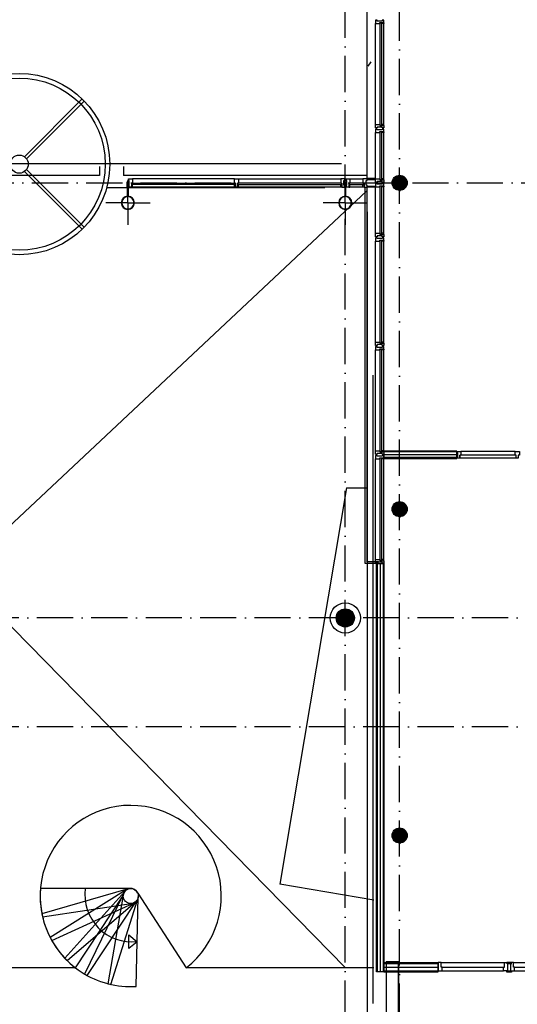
# Model space of a CAD drawing. Header units: millimetres. Extents: x -6587 to 170951, y 244 to 951952.
# Tile 90 of 102: x 93732 to 101972, y 915435 to 931728. Entities that reach past the tile are written whole.
import ezdxf

# ---------------------------------------------------------------- set-up
doc = ezdxf.new("R2010")
doc.units = ezdxf.units.MM
doc.header["$LTSCALE"] = 100
doc.header["$PDMODE"] = 1
doc.linetypes.add('DASHDOT', pattern=[9, 6, -1.5, 0, -1.5])
for name, color, linetype in [('AL$7----_STRAMIEN', 1, 'DASHDOT'), ('BOUW', 8, 'CONTINUOUS'), ('KABELGOOT', 8, 'CONTINUOUS')]:
    doc.layers.add(name, color=color, linetype=linetype)

msp = doc.modelspace()

# ---------------------------------------------------------------- hatches: boundary and pattern name
at = {"layer": 'BOUW'}
h = msp.add_hatch(dxfattribs=at)
h.set_pattern_fill('GEWPBET', color=256, scale=100, angle=90, style=0)
h.set_pattern_definition([(90, (99123.774, 921827.546), (-20, 1e-15), [])])
edge = h.paths.add_edge_path()
edge.add_arc((99123.8, 921827.5), 150, 0, 360)

# ---------------------------------------------------------------- linework, layer by layer
at = {"layer": 'AL$7----_STRAMIEN', "color": 1}
for p, q in [((100023.6, 912477.8), (100023.6, 949018.6)), ((54329.2, 929027.5), (144123.6, 929027.5)), ((144123.6, 921827.5), (54329.2, 921827.5)), ((144123.6, 920027.5), (54329.2, 920027.5))]:
    msp.add_line(p, q, dxfattribs=at)
msp.add_lwpolyline([(99123.6, 908027.5), (99123.6, 949018.6)], dxfattribs=at)
msp.add_lwpolyline([(99123.6, 908027.5), (99123.6, 949018.6)], dxfattribs=at)
at = {"layer": 'BOUW'}
for p, q in [((99483.6, 929097.7), (99483.6, 946967.7)), ((99624.6, 931718.7), (99624.6, 931699.8)), ((99630.6, 931718.7), (99624.6, 931718.7)), ((99624.6, 931699.8), (99624.6, 931662.7)), ((99624.6, 929992.7), (99624.6, 931662.7)), ((99624.6, 931662.7), (99631.6, 931662.7)), ((99644.6, 931718.7), (99630.6, 931718.7)), ((99631.6, 931662.7), (99635.6, 931662.7)), ((99635.6, 931662.7), (99643.6, 931662.7)), ((99643.6, 931662.7), (99696.6, 931662.7)), ((99644.6, 931718.7), (99644.6, 931718.7)), ((99653.6, 931718.7), (99644.6, 931718.7)), ((99653.6, 931704.7), (99653.6, 931718.7)), ((99733.6, 931704.7), (99653.6, 931704.7)), ((99696.6, 931679.7), (99763.6, 931679.7)), ((99696.6, 931662.7), (99696.6, 931679.7)), ((99698.6, 929977.7), (99698.6, 931677.7)), ((99698.6, 931677.7), (99724.6, 931677.7)), ((99724.6, 931677.7), (99724.6, 929977.7)), ((99726.6, 931662.7), (99726.6, 931679.7)), ((99726.6, 931679.7), (99758.6, 931679.7)), ((99763.6, 931662.7), (99726.6, 931662.7)), ((99733.6, 931718.7), (99733.6, 931704.7)), ((99743.6, 931718.7), (99733.6, 931718.7)), ((99743.6, 931718.7), (99743.6, 931718.7)), ((99757.6, 931718.7), (99743.6, 931718.7)), ((99763.6, 931718.7), (99757.6, 931718.7)), ((99758.6, 931679.7), (99758.6, 931674.7)), ((99758.6, 931674.7), (99763.6, 931674.7)), ((99763.6, 931679.7), (99763.6, 931718.7)), ((99763.6, 931674.7), (99763.6, 931662.7)), ((99763.6, 929992.7), (99763.6, 931662.7)), ((99544.9, 931032.6), (99494.9, 930957.6)), ((93810.5, 929459.9), (94766.4, 930415.9)), ((93845.9, 929424.6), (94801.8, 930380.5)), ((99624.6, 929992.7), (99631.6, 929992.7)), ((99624.6, 929955.6), (99624.6, 929992.7)), ((99624.6, 929936.7), (99624.6, 929955.6)), ((99630.6, 929936.7), (99624.6, 929936.7)), ((99624.6, 929918.7), (99624.6, 929899.8)), ((99630.6, 929918.7), (99624.6, 929918.7)), ((99624.6, 929899.8), (99624.6, 929862.7)), ((99624.6, 929862.7), (99631.6, 929862.7)), ((99624.6, 929092.7), (99624.6, 929862.7)), ((99644.1, 929936.7), (99630.6, 929936.7)), ((99644.6, 929918.7), (99630.6, 929918.7)), ((99631.6, 929992.7), (99635.6, 929992.7)), ((99631.6, 929862.7), (99635.6, 929862.7)), ((99635.6, 929992.7), (99643.6, 929992.7)), ((99635.6, 929862.7), (99643.6, 929862.7)), ((99643.6, 929992.7), (99696.6, 929992.7)), ((99643.6, 929862.7), (99696.6, 929862.7)), ((99644.1, 929936.7), (99644.1, 929936.7)), ((99653.6, 929936.7), (99644.1, 929936.7)), ((99644.6, 929918.7), (99644.6, 929918.7)), ((99653.6, 929918.7), (99644.6, 929918.7)), ((99653.6, 929950.7), (99653.6, 929936.7)), ((99733.6, 929950.7), (99653.6, 929950.7)), ((99653.6, 929904.7), (99653.6, 929918.7)), ((99733.6, 929904.7), (99653.6, 929904.7)), ((99696.6, 929992.7), (99696.6, 929975.7)), ((99696.6, 929975.7), (99763.6, 929975.7)), ((99696.6, 929879.7), (99763.6, 929879.7)), ((99696.6, 929862.7), (99696.6, 929879.7)), ((99724.6, 929977.7), (99698.6, 929977.7)), ((99698.6, 929077.7), (99698.6, 929877.7)), ((99698.6, 929877.7), (99724.6, 929877.7)), ((99724.6, 929877.7), (99724.6, 929077.7)), ((99726.6, 929992.7), (99726.6, 929975.7)), ((99763.6, 929992.7), (99726.6, 929992.7)), ((99726.6, 929975.7), (99758.6, 929975.7)), ((99726.6, 929862.7), (99726.6, 929879.7)), ((99726.6, 929879.7), (99758.6, 929879.7)), ((99763.6, 929862.7), (99726.6, 929862.7)), ((99733.6, 929936.7), (99733.6, 929950.7)), ((99743.6, 929936.7), (99733.6, 929936.7)), ((99733.6, 929918.7), (99733.6, 929904.7)), ((99743.6, 929918.7), (99733.6, 929918.7)), ((99743.6, 929936.7), (99743.6, 929936.7)), ((99757.6, 929936.7), (99743.6, 929936.7)), ((99743.6, 929918.7), (99743.6, 929918.7)), ((99757.6, 929918.7), (99743.6, 929918.7)), ((99763.6, 929936.7), (99757.6, 929936.7)), ((99763.6, 929918.7), (99757.6, 929918.7)), ((99758.6, 929980.7), (99763.6, 929980.7)), ((99758.6, 929975.7), (99758.6, 929980.7)), ((99758.6, 929879.7), (99758.6, 929874.7)), ((99758.6, 929874.7), (99763.6, 929874.7)), ((99763.6, 929980.7), (99763.6, 929992.7)), ((99763.6, 929975.7), (99763.6, 929936.7)), ((99763.6, 929879.7), (99763.6, 929918.7)), ((99763.6, 929874.7), (99763.6, 929862.7)), ((99763.6, 929092.7), (99763.6, 929862.7)), ((83561.9, 929346.2), (99061.9, 929346.2)), ((93810.5, 929215.4), (94766.4, 928259.5)), ((93845.9, 929250.8), (94801.8, 928294.8)), ((95053.6, 929298.6), (95053.6, 929148.5)), ((95453.6, 929298.5), (95453.6, 929148.5)), ((95053.6, 929148.5), (92393.6, 929148.5)), ((99483.6, 929148.5), (95453.6, 929148.5)), ((95504, 929033.9), (95504, 928963.5)), ((95507.2, 929033.9), (95507.2, 928963.5)), ((95539.2, 929038.7), (95508.8, 929038.7)), ((95539.2, 929035.5), (95508.8, 929035.5)), ((95523.8, 928698.3), (95523.8, 929066.2)), ((95532.6, 929097), (95599.6, 929097)), ((95532.6, 929067.5), (95532.6, 929097)), ((95546.6, 929067.5), (95532.6, 929067.5)), ((95540.8, 928963.5), (95540.8, 929033.9)), ((95544, 928963.5), (95544, 929033.9)), ((95546.6, 928987.5), (95546.6, 929067.5)), ((95582.6, 929025), (95582.6, 928996)), ((95599.6, 929025), (95582.6, 929025)), ((95582.6, 929025), (95582.6, 928958)), ((95599.6, 929025), (95582.6, 929025)), ((97290.1, 929097), (95599.6, 929097)), ((95599.6, 929097), (95599.6, 929025)), ((95599.6, 929021), (95599.6, 929025)), ((97290.1, 929097), (97357.1, 929097)), ((97290.1, 929025), (97290.1, 929097)), ((97290.1, 929025), (97307.1, 929025)), ((97290.1, 929021), (97290.1, 929025)), ((97307.1, 929025), (97290.1, 929025)), ((97307.1, 929025), (97307.1, 928996)), ((97307.1, 928958), (97307.1, 929025)), ((97340.1, 929025), (97340.1, 928958)), ((97357.1, 929025), (97340.1, 929025)), ((97340.1, 929025), (97340.1, 928996)), ((97357.1, 929025), (97340.1, 929025)), ((97357.1, 929097), (99047.6, 929097)), ((97357.1, 929097), (97357.1, 929025)), ((97357.1, 929021), (97357.1, 929025)), ((99047.6, 929097), (99047.6, 929025)), ((99114.6, 929097), (99047.6, 929097)), ((99047.6, 929025), (99064.6, 929025)), ((99047.6, 929025), (99064.6, 929025)), ((99047.6, 929021), (99047.6, 929025)), ((99064.6, 929025), (99064.6, 928958)), ((99064.6, 929025), (99064.6, 928996)), ((99100.6, 929067.5), (99114.6, 929067.5)), ((99100.6, 928987.5), (99100.6, 929067.5)), ((99104, 929033.9), (99104, 928963.5)), ((99107.2, 929033.9), (99107.2, 928963.5)), ((99139.2, 929038.7), (99108.8, 929038.7)), ((99139.2, 929035.5), (99108.8, 929035.5)), ((99114.6, 929067.5), (99114.6, 929097)), ((99123.8, 928698.3), (99123.8, 929066.2)), ((99132.6, 929097), (99199.6, 929097)), ((99132.6, 929067.5), (99132.6, 929097)), ((99146.6, 929067.5), (99132.6, 929067.5)), ((99140.8, 928963.5), (99140.8, 929033.9)), ((99144, 928963.5), (99144, 929033.9)), ((99146.6, 928987.5), (99146.6, 929067.5)), ((99182.6, 929025), (99182.6, 928958)), ((99199.6, 929025), (99182.6, 929025)), ((99182.6, 929025), (99182.6, 928996)), ((99199.6, 929025), (99182.6, 929025)), ((99199.6, 929097), (99416.6, 929097)), ((99199.6, 929097), (99199.6, 929025)), ((99199.6, 929021), (99199.6, 929025)), ((99416.6, 929097), (99416.6, 929025)), ((99483.6, 929097), (99416.6, 929097)), ((99416.6, 929025), (99433.6, 929025)), ((99416.6, 929025), (99433.6, 929025)), ((99416.6, 929021), (99416.6, 929025)), ((99433.6, 929025), (99433.6, 928958)), ((99433.6, 929025), (99433.6, 928996)), ((99469.6, 929067.5), (99483.6, 929067.5)), ((99469.6, 928987.5), (99469.6, 929067.5)), ((99624.6, 929097.7), (99483.6, 929097.7)), ((99483.6, 929097.7), (99483.6, 929082.7)), ((99483.6, 929067.5), (99483.6, 929097)), ((99483.6, 929082.7), (99624.6, 929082.7)), ((99624.6, 929082.7), (99624.6, 929097.7)), ((99624.6, 929092.7), (99631.6, 929092.7)), ((99624.6, 929055.6), (99624.6, 929092.7)), ((99624.6, 929036.7), (99624.6, 929055.6)), ((99630.6, 929036.7), (99624.6, 929036.7)), ((99644.6, 929036.7), (99630.6, 929036.7)), ((99631.6, 929092.7), (99635.6, 929092.7)), ((99635.6, 929092.7), (99643.6, 929092.7)), ((99643.6, 929092.7), (99696.6, 929092.7)), ((99644.6, 929036.7), (99644.6, 929036.7)), ((99653.6, 929036.7), (99644.6, 929036.7)), ((99653.6, 929050.7), (99653.6, 929036.7)), ((99733.6, 929050.7), (99653.6, 929050.7)), ((99696.6, 929092.7), (99696.6, 929075.7)), ((99696.6, 929075.7), (99763.6, 929075.7)), ((99724.6, 929077.7), (99698.6, 929077.7)), ((99726.6, 929092.7), (99726.6, 929075.7)), ((99763.6, 929092.7), (99726.6, 929092.7)), ((99726.6, 929075.7), (99758.6, 929075.7)), ((99733.6, 929036.7), (99733.6, 929050.7)), ((99743.6, 929036.7), (99733.6, 929036.7)), ((99743.6, 929036.7), (99743.6, 929036.7)), ((99757.6, 929036.7), (99743.6, 929036.7)), ((99763.6, 929036.7), (99757.6, 929036.7)), ((99758.6, 929080.7), (99763.6, 929080.7)), ((99758.6, 929075.7), (99758.6, 929080.7)), ((99763.6, 929080.7), (99763.6, 929092.7)), ((99763.6, 929075.7), (99763.6, 929036.7)), ((99899.6, 929043.3), (100147.6, 929043.3)), ((99903.8, 929063.3), (100143.4, 929063.3)), ((99911.7, 929083.3), (100135.5, 929083.3)), ((99924.1, 929103.3), (100123.1, 929103.3)), ((99943.2, 929123.3), (100104, 929123.3)), ((99976.3, 929143.3), (100070.9, 929143.3)), ((85765.7, 916040.2), (99473.6, 928887.7)), ((99128, 916040.2), (86523.6, 928887.7)), ((95174.7, 928948.5), (98782.3, 928948.5)), ((95508.8, 928961.9), (95539.2, 928961.9)), ((95508.8, 928958.7), (95539.2, 928958.7)), ((95518.8, 928958.7), (95529, 928958.7)), ((95518.8, 928807.8), (95518.8, 928958.7)), ((95529, 928958.7), (95529, 928807.8)), ((95532.6, 928987.5), (95546.6, 928987.5)), ((95532.6, 928958), (95532.6, 928987.5)), ((95582.6, 928958), (95532.6, 928958)), ((95582.6, 928996), (95599.6, 928996)), ((95599.6, 928996), (95582.6, 928996)), ((95582.6, 928996), (95582.6, 928958)), ((95582.6, 928958), (95599.6, 928958)), ((95586.6, 929021), (97303.1, 929021)), ((95586.6, 929021), (95599.6, 929021)), ((95586.6, 929000), (95586.6, 929021)), ((95586.6, 929000), (95586.6, 929021)), ((97303.1, 929000), (95586.6, 929000)), ((95599.6, 929000), (95586.6, 929000)), ((95599.6, 928996), (95599.6, 929000)), ((95599.6, 928958), (95599.6, 928996)), ((97290.1, 928958), (95599.6, 928958)), ((97303.1, 929021), (97290.1, 929021)), ((97290.1, 929000), (97303.1, 929000)), ((97290.1, 928996), (97290.1, 929000)), ((97290.1, 928996), (97307.1, 928996)), ((97290.1, 928958), (97290.1, 928996)), ((97307.1, 928996), (97290.1, 928996)), ((97307.1, 928958), (97290.1, 928958)), ((97303.1, 929000), (97303.1, 929021)), ((97303.1, 929021), (97303.1, 929000)), ((97307.1, 928996), (97307.1, 928958)), ((97340.1, 928958), (97307.1, 928958)), ((97357.1, 928996), (97340.1, 928996)), ((97340.1, 928996), (97340.1, 928958)), ((97340.1, 928996), (97357.1, 928996)), ((97340.1, 928958), (97357.1, 928958)), ((99060.6, 929021), (97344.1, 929021)), ((97344.1, 929021), (97344.1, 929000)), ((97344.1, 929021), (97357.1, 929021)), ((97344.1, 929000), (97344.1, 929021)), ((97344.1, 929000), (99060.6, 929000)), ((97357.1, 929000), (97344.1, 929000)), ((97357.1, 928996), (97357.1, 929000)), ((97357.1, 928958), (97357.1, 928996)), ((99047.6, 928958), (97357.1, 928958)), ((99060.6, 929021), (99047.6, 929021)), ((99047.6, 929000), (99060.6, 929000)), ((99047.6, 928996), (99047.6, 929000)), ((99064.6, 928996), (99047.6, 928996)), ((99047.6, 928996), (99064.6, 928996)), ((99047.6, 928958), (99047.6, 928996)), ((99064.6, 928958), (99047.6, 928958)), ((99060.6, 929000), (99060.6, 929021)), ((99060.6, 929000), (99060.6, 929021)), ((99064.6, 928996), (99064.6, 928958)), ((99064.6, 928958), (99114.6, 928958)), ((99114.6, 928987.5), (99100.6, 928987.5)), ((99108.8, 928961.9), (99139.2, 928961.9)), ((99108.8, 928958.7), (99139.2, 928958.7)), ((99114.6, 928958), (99114.6, 928987.5)), ((99118.8, 928958.7), (99129, 928958.7)), ((99118.8, 928807.8), (99118.8, 928958.7)), ((99129, 928958.7), (99129, 928807.8)), ((99132.6, 928987.5), (99146.6, 928987.5)), ((99132.6, 928958), (99132.6, 928987.5)), ((99182.6, 928958), (99132.6, 928958)), ((99182.6, 928996), (99199.6, 928996)), ((99199.6, 928996), (99182.6, 928996)), ((99182.6, 928996), (99182.6, 928958)), ((99182.6, 928958), (99199.6, 928958)), ((99429.6, 929021), (99186.6, 929021)), ((99186.6, 929021), (99186.6, 929000)), ((99186.6, 929021), (99199.6, 929021)), ((99186.6, 929000), (99186.6, 929021)), ((99186.6, 929000), (99429.6, 929000)), ((99199.6, 929000), (99186.6, 929000)), ((99199.6, 928996), (99199.6, 929000)), ((99199.6, 928958), (99199.6, 928996)), ((99416.6, 928958), (99199.6, 928958)), ((99429.6, 929021), (99416.6, 929021)), ((99416.6, 929000), (99429.6, 929000)), ((99416.6, 928996), (99416.6, 929000)), ((99433.6, 928996), (99416.6, 928996)), ((99416.6, 928996), (99433.6, 928996)), ((99416.6, 928958), (99416.6, 928996)), ((99433.6, 928958), (99416.6, 928958)), ((99429.6, 929000), (99429.6, 929021)), ((99429.6, 929000), (99429.6, 929021)), ((99433.6, 928996), (99433.6, 928958)), ((99433.6, 928958), (99483.6, 928958)), ((99453.6, 922727.7), (99453.6, 928958.7)), ((99483.6, 928987.5), (99469.6, 928987.5)), ((99483.6, 928958), (99483.6, 928987.5)), ((99483.6, 928972.4), (99624.6, 928972.4)), ((99483.6, 928957.4), (99483.6, 928972.4)), ((99483.6, 922757.7), (99483.6, 928958.7)), ((99624.6, 928957.4), (99483.6, 928957.4)), ((99624.6, 929018.7), (99624.6, 928999.8)), ((99630.6, 929018.7), (99624.6, 929018.7)), ((99624.6, 928999.8), (99624.6, 928962.7)), ((99624.6, 928972.4), (99624.6, 928957.4)), ((99624.6, 928192.7), (99624.6, 928962.7)), ((99624.6, 928962.7), (99631.6, 928962.7)), ((99644.6, 929018.7), (99630.6, 929018.7)), ((99631.6, 928962.7), (99635.6, 928962.7)), ((99635.6, 928962.7), (99643.6, 928962.7)), ((99643.6, 928962.7), (99696.6, 928962.7)), ((99644.6, 929018.7), (99644.6, 929018.7)), ((99653.6, 929018.7), (99644.6, 929018.7)), ((99653.6, 929004.7), (99653.6, 929018.7)), ((99733.6, 929004.7), (99653.6, 929004.7)), ((99696.6, 928979.7), (99763.6, 928979.7)), ((99696.6, 928962.7), (99696.6, 928979.7)), ((99698.6, 928177.7), (99698.6, 928977.7)), ((99698.6, 928977.7), (99724.6, 928977.7)), ((99724.6, 928977.7), (99724.6, 928177.7)), ((99726.6, 928962.7), (99726.6, 928979.7)), ((99726.6, 928979.7), (99758.6, 928979.7)), ((99763.6, 928962.7), (99726.6, 928962.7)), ((99733.6, 929018.7), (99733.6, 929004.7)), ((99743.6, 929018.7), (99733.6, 929018.7)), ((99743.6, 929018.7), (99743.6, 929018.7)), ((99757.6, 929018.7), (99743.6, 929018.7)), ((99763.6, 929018.7), (99757.6, 929018.7)), ((99758.6, 928979.7), (99758.6, 928974.7)), ((99758.6, 928974.7), (99763.6, 928974.7)), ((99763.6, 928979.7), (99763.6, 929018.7)), ((99763.6, 928974.7), (99763.6, 928962.7)), ((99763.6, 928192.7), (99763.6, 928962.7)), ((99898.7, 929023.3), (100148.5, 929023.3)), ((99901, 929003.3), (100146.2, 929003.3)), ((99906.7, 928983.3), (100140.5, 928983.3)), ((99916.4, 928963.3), (100130.8, 928963.3)), ((99931.3, 928943.3), (100115.9, 928943.3)), ((99954.7, 928923.3), (100092.5, 928923.3)), ((100010.3, 928903.3), (100036.9, 928903.3)), ((95523.8, 928698.3), (95155.9, 928698.3)), ((95529, 928807.8), (95518.8, 928807.8)), ((95523.8, 928698.3), (95523.8, 928330.5)), ((95523.8, 928698.3), (95891.6, 928698.3)), ((99123.8, 928698.3), (98755.9, 928698.3)), ((99129, 928807.8), (99118.8, 928807.8)), ((99123.8, 928698.3), (99123.8, 928330.5)), ((99123.8, 928698.3), (99491.6, 928698.3)), ((99624.6, 928192.7), (99631.6, 928192.7)), ((99624.6, 928155.6), (99624.6, 928192.7)), ((99624.6, 928136.7), (99624.6, 928155.6)), ((99630.6, 928136.7), (99624.6, 928136.7)), ((99644.6, 928136.7), (99630.6, 928136.7)), ((99631.6, 928192.7), (99635.6, 928192.7)), ((99635.6, 928192.7), (99643.6, 928192.7)), ((99643.6, 928192.7), (99696.6, 928192.7)), ((99644.6, 928136.7), (99644.6, 928136.7)), ((99653.6, 928136.7), (99644.6, 928136.7)), ((99653.6, 928150.7), (99653.6, 928136.7)), ((99733.6, 928150.7), (99653.6, 928150.7)), ((99696.6, 928192.7), (99696.6, 928175.7)), ((99696.6, 928175.7), (99763.6, 928175.7)), ((99724.6, 928177.7), (99698.6, 928177.7)), ((99726.6, 928192.7), (99726.6, 928175.7)), ((99763.6, 928192.7), (99726.6, 928192.7)), ((99726.6, 928175.7), (99758.6, 928175.7)), ((99733.6, 928136.7), (99733.6, 928150.7)), ((99743.6, 928136.7), (99733.6, 928136.7)), ((99743.6, 928136.7), (99743.6, 928136.7)), ((99757.6, 928136.7), (99743.6, 928136.7)), ((99763.6, 928136.7), (99757.6, 928136.7)), ((99758.6, 928180.7), (99763.6, 928180.7)), ((99758.6, 928175.7), (99758.6, 928180.7)), ((99763.6, 928180.7), (99763.6, 928192.7)), ((99763.6, 928175.7), (99763.6, 928136.7)), ((99624.6, 926318.7), (99624.6, 926299.8)), ((99630.6, 926318.7), (99624.6, 926318.7)), ((99624.6, 926299.8), (99624.6, 926262.7)), ((99624.6, 924592.7), (99624.6, 926262.7)), ((99624.6, 926262.7), (99631.6, 926262.7)), ((99644.6, 926318.7), (99630.6, 926318.7)), ((99631.6, 926262.7), (99635.6, 926262.7)), ((99635.6, 926262.7), (99643.6, 926262.7)), ((99643.6, 926262.7), (99696.6, 926262.7)), ((99644.6, 926318.7), (99644.6, 926318.7)), ((99653.6, 926318.7), (99644.6, 926318.7)), ((99653.6, 926304.7), (99653.6, 926318.7)), ((99733.6, 926304.7), (99653.6, 926304.7)), ((99696.6, 926279.7), (99763.6, 926279.7)), ((99696.6, 926262.7), (99696.6, 926279.7)), ((99698.6, 924577.7), (99698.6, 926277.7)), ((99698.6, 926277.7), (99724.6, 926277.7)), ((99724.6, 926277.7), (99724.6, 924577.7)), ((99726.6, 926262.7), (99726.6, 926279.7)), ((99726.6, 926279.7), (99758.6, 926279.7)), ((99763.6, 926262.7), (99726.6, 926262.7)), ((99733.6, 926318.7), (99733.6, 926304.7)), ((99743.6, 926318.7), (99733.6, 926318.7)), ((99743.6, 926318.7), (99743.6, 926318.7)), ((99757.6, 926318.7), (99743.6, 926318.7)), ((99763.6, 926318.7), (99757.6, 926318.7)), ((99758.6, 926279.7), (99758.6, 926274.7)), ((99758.6, 926274.7), (99763.6, 926274.7)), ((99763.6, 926279.7), (99763.6, 926318.7)), ((99763.6, 926274.7), (99763.6, 926262.7)), ((99763.6, 924592.7), (99763.6, 926262.7)), ((99583.6, 915447.1), (99583.6, 925842.9)), ((99624.6, 924592.7), (99631.6, 924592.7)), ((99624.6, 924555.6), (99624.6, 924592.7)), ((99624.6, 924536.7), (99624.6, 924555.6)), ((99630.6, 924536.7), (99624.6, 924536.7)), ((99624.6, 924518.7), (99624.6, 924499.8)), ((99630.6, 924518.7), (99624.6, 924518.7)), ((99624.6, 924499.8), (99624.6, 924462.7)), ((99624.6, 922792.7), (99624.6, 924462.7)), ((99624.6, 924462.7), (99631.6, 924462.7)), ((99644.1, 924536.7), (99630.6, 924536.7)), ((99644.6, 924518.7), (99630.6, 924518.7)), ((99631.6, 924592.7), (99635.6, 924592.7)), ((99631.6, 924462.7), (99635.6, 924462.7)), ((99635.6, 924592.7), (99643.6, 924592.7)), ((99635.6, 924462.7), (99643.6, 924462.7)), ((99643.6, 924592.7), (99696.6, 924592.7)), ((99643.6, 924462.7), (99696.6, 924462.7)), ((99644.1, 924536.7), (99644.1, 924536.7)), ((99653.6, 924536.7), (99644.1, 924536.7)), ((99644.6, 924518.7), (99644.6, 924518.7)), ((99653.6, 924518.7), (99644.6, 924518.7)), ((99653.6, 924550.7), (99653.6, 924536.7)), ((99733.6, 924550.7), (99653.6, 924550.7)), ((99653.6, 924504.7), (99653.6, 924518.7)), ((99733.6, 924504.7), (99653.6, 924504.7)), ((99696.6, 924592.7), (99696.6, 924575.7)), ((99696.6, 924575.7), (99763.6, 924575.7)), ((99696.6, 924479.7), (99763.6, 924479.7)), ((99696.6, 924462.7), (99696.6, 924479.7)), ((99724.6, 924577.7), (99698.6, 924577.7)), ((99698.6, 922777.7), (99698.6, 924477.7)), ((99698.6, 924477.7), (99724.6, 924477.7)), ((99724.6, 924477.7), (99724.6, 922777.7)), ((99726.6, 924592.7), (99726.6, 924575.7)), ((99763.6, 924592.7), (99726.6, 924592.7)), ((99726.6, 924575.7), (99758.6, 924575.7)), ((99726.6, 924462.7), (99726.6, 924479.7)), ((99726.6, 924479.7), (99758.6, 924479.7)), ((99763.6, 924462.7), (99726.6, 924462.7)), ((99733.6, 924536.7), (99733.6, 924550.7)), ((99743.6, 924536.7), (99733.6, 924536.7)), ((99733.6, 924518.7), (99733.6, 924504.7)), ((99743.6, 924518.7), (99733.6, 924518.7)), ((99743.6, 924536.7), (99743.6, 924536.7)), ((99757.6, 924536.7), (99743.6, 924536.7)), ((99743.6, 924518.7), (99743.6, 924518.7)), ((99757.6, 924518.7), (99743.6, 924518.7)), ((99763.6, 924536.7), (99757.6, 924536.7)), ((99763.6, 924518.7), (99757.6, 924518.7)), ((99758.6, 924580.7), (99763.6, 924580.7)), ((99758.6, 924575.7), (99758.6, 924580.7)), ((99758.6, 924479.7), (99758.6, 924474.7)), ((99758.6, 924474.7), (99763.6, 924474.7)), ((99763.6, 924580.7), (99763.6, 924592.7)), ((100971.1, 924590.4), (99763.6, 924590.4)), ((99763.6, 924590.4), (99763.6, 924465.4)), ((99763.6, 924575.7), (99763.6, 924536.7)), ((100971.1, 924575.4), (99763.6, 924575.4)), ((100971.1, 924527.9), (99763.6, 924527.9)), ((99763.6, 924479.7), (99763.6, 924518.7)), ((100971.1, 924480.4), (99763.6, 924480.4)), ((99763.6, 924474.7), (99763.6, 924462.7)), ((99763.6, 924465.4), (100971.1, 924465.4)), ((99763.6, 922792.7), (99763.6, 924462.7)), ((100971.1, 924465.4), (100971.1, 924590.4)), ((100971.1, 924584.7), (101038.1, 924584.7)), ((100971.1, 924562.7), (100971.1, 924584.7)), ((100987.1, 924562.7), (100971.1, 924562.7)), ((100971.1, 924495.7), (100987.1, 924495.7)), ((100971.1, 924470.7), (100971.1, 924495.7)), ((101021.1, 924470.7), (100971.1, 924470.7)), ((100987.1, 924495.7), (100987.1, 924562.7)), ((101021.1, 924521.7), (101021.1, 924470.7)), ((101038.1, 924521.7), (101021.1, 924521.7)), ((101021.1, 924470.7), (101021.1, 924521.7)), ((101955.6, 924470.7), (101021.1, 924470.7)), ((101038.1, 924584.7), (101038.1, 924521.7)), ((101938.6, 924584.7), (101038.1, 924584.7)), ((101938.6, 924521.7), (101038.1, 924521.7)), ((99146.2, 923983.7), (99473.6, 923983.7)), ((99903.8, 923663.3), (100143.4, 923663.3)), ((99911.7, 923683.3), (100135.5, 923683.3)), ((99924.1, 923703.3), (100123.1, 923703.3)), ((99943.2, 923723.3), (100104, 923723.3)), ((99976.3, 923743.3), (100070.9, 923743.3)), ((99898.7, 923623.3), (100148.5, 923623.3)), ((99899.6, 923643.3), (100147.6, 923643.3)), ((99901, 923603.3), (100146.2, 923603.3)), ((99906.7, 923583.3), (100140.5, 923583.3)), ((99916.4, 923563.3), (100130.8, 923563.3)), ((99931.3, 923543.3), (100115.9, 923543.3)), ((99954.7, 923523.3), (100092.5, 923523.3)), ((100010.3, 923503.3), (100036.9, 923503.3)), ((99673.6, 922727.7), (99453.6, 922727.7)), ((99673.6, 922757.7), (99483.6, 922757.7)), ((99624.6, 922792.7), (99631.6, 922792.7)), ((99624.6, 922755.6), (99624.6, 922792.7)), ((99624.6, 922736.7), (99624.6, 922755.6)), ((99630.6, 922736.7), (99624.6, 922736.7)), ((99644.1, 922736.7), (99630.6, 922736.7)), ((99631.6, 922792.7), (99635.6, 922792.7)), ((99635.6, 922792.7), (99643.6, 922792.7)), ((99643.6, 922792.7), (99696.6, 922792.7)), ((99644.1, 922736.7), (99644.1, 922736.7)), ((99653.6, 922736.7), (99644.1, 922736.7)), ((99653.6, 922750.7), (99653.6, 922736.7)), ((99733.6, 922750.7), (99653.6, 922750.7)), ((99696.6, 922792.7), (99696.6, 922775.7)), ((99696.6, 922775.7), (99763.6, 922775.7)), ((99724.6, 922777.7), (99698.6, 922777.7)), ((99726.6, 922792.7), (99726.6, 922775.7)), ((99763.6, 922792.7), (99726.6, 922792.7)), ((99726.6, 922775.7), (99758.6, 922775.7)), ((99733.6, 922736.7), (99733.6, 922750.7)), ((99743.6, 922736.7), (99733.6, 922736.7)), ((99743.6, 922736.7), (99743.6, 922736.7)), ((99757.6, 922736.7), (99743.6, 922736.7)), ((99763.6, 922736.7), (99757.6, 922736.7)), ((99758.6, 922780.7), (99763.6, 922780.7)), ((99758.6, 922775.7), (99758.6, 922780.7)), ((99763.6, 922780.7), (99763.6, 922792.7)), ((99763.6, 922775.7), (99763.6, 922736.7)), ((99911.7, 918283.3), (100135.5, 918283.3)), ((99924.1, 918303.3), (100123.1, 918303.3)), ((99943.2, 918323.3), (100104, 918323.3)), ((99976.3, 918343.3), (100070.9, 918343.3)), ((99898.7, 918223.3), (100148.5, 918223.3)), ((99899.6, 918243.3), (100147.6, 918243.3)), ((99901, 918203.3), (100146.2, 918203.3)), ((99903.8, 918263.3), (100143.4, 918263.3)), ((99906.7, 918183.3), (100140.5, 918183.3)), ((99916.4, 918163.3), (100130.8, 918163.3)), ((99931.3, 918143.3), (100115.9, 918143.3)), ((99954.7, 918123.3), (100092.5, 918123.3)), ((100010.3, 918103.3), (100036.9, 918103.3)), ((95561.7, 917351.2), (94076.1, 917351.2)), ((95527.6, 917343.8), (94099.9, 916933.1)), ((95496.9, 917327.3), (94237.8, 916538.8)), ((95472, 917302.9), (94479.9, 916197.1)), ((95454.7, 917272.6), (94806.1, 915936.2)), ((94851.9, 915910.1), (95669.9, 917150.2)), ((95446.5, 917238.7), (95192.6, 915775)), ((95242.8, 915762.9), (95687.1, 917180.4)), ((95660.2, 915729.2), (95695.3, 917214.3)), ((94110.9, 916882.6), (95580.2, 917101.9)), ((94262.8, 916492.4), (95614.3, 917109.3)), ((94516, 916160.2), (95644.9, 917125.8))]:
    msp.add_line(p, q, dxfattribs=at)
for points in [[(99483.6, 928548.5), (99483.6, 913427.5)], [(99624.6, 926392.7), (99624.6, 928062.7)], [(99763.6, 926392.7), (99763.6, 928062.7)], [(101955.6, 924470.7), (101955.6, 924521.7), (101938.6, 924521.7), (101938.6, 924584.7), (102005.6, 924584.7), (102005.6, 924521.7), (101988.6, 924521.7), (101988.6, 924470.7), (101955.6, 924470.7)], [(99146.2, 923983.7), (98041.1, 917421.9)], [(99653.1, 922727.7), (99653.1, 915969.7)], [(99700.6, 922727.7), (99700.6, 915969.7)], [(99700.6, 922727.7), (99700.6, 916044.7), (99700.6, 915969.7)], [(99748.1, 922727.7), (99748.1, 915969.7)], [(99598.8, 917159.5), (98041.1, 917421.9)], [(95446.5, 917238.7), (94651.9, 916040.2)], [(95687.4, 917271.8), (96488.7, 916040)], [(94651.9, 916040.2), (85765.7, 916040.2)], [(99598.8, 916040.2), (96488.8, 916040.2)], [(100660.7, 916104.7), (99763.1, 916104.7)], [(100660.7, 916044.7), (99763.1, 916044.7)], [(100657.8, 916104.7), (100084, 916104.7)], [(100660.7, 916126.7), (100660.7, 915987.7), (100727.7, 915987.7), (100727.7, 916050.7), (100710.7, 916050.7), (100710.7, 916126.7), (100660.7, 916126.7)], [(100710.7, 916126.7), (101760.7, 916126.7)], [(100727.7, 916050.7), (101743.7, 916050.7)], [(101810.7, 916126.7), (101810.7, 915987.7), (101743.7, 915987.7), (101743.7, 916050.7), (101760.7, 916050.7), (101760.7, 916126.7), (101810.7, 916126.7)], [(101860.8, 916107.2), (101873.3, 916107.2), (101873.3, 916125.2), (101810.7, 916125.2), (101798.2, 916125.2), (101798.2, 916107.2)], [(101860.8, 916101.7), (101860.8, 916107.2), (101810.7, 916107.2), (101810.7, 916101.7)], [(101860.8, 916126.7), (101860.8, 915987.7), (101927.8, 915987.7), (101927.8, 916050.7), (101910.8, 916050.7), (101910.8, 916126.7), (101860.8, 916126.7)], [(101910.8, 916126.7), (102960.8, 916126.7)], [(101927.8, 916050.7), (102943.8, 916050.7)], [(100660.7, 915984.7), (99763.1, 915984.7)], [(100657.8, 915984.7), (100084, 915984.7)], [(100727.7, 915987.7), (101743.7, 915987.7)], [(101860.8, 915982.2), (101873.3, 915982.2), (101873.3, 915964.2), (101810.7, 915964.2), (101798.2, 915964.2), (101798.2, 915982.2)], [(101860.8, 915987.7), (101860.8, 915982.2), (101810.7, 915982.2), (101810.7, 915987.7)], [(101927.8, 915987.7), (102943.8, 915987.7)]]:
    msp.add_lwpolyline(points, dxfattribs=at)
for points in [[(99763.6, 928079.7), (99763.6, 928118.7), (99757.6, 928118.7), (99743.6, 928118.7), (99743.6, 928118.7), (99733.6, 928118.7), (99733.6, 928104.7), (99653.6, 928104.7), (99653.6, 928118.7), (99644.6, 928118.7), (99644.6, 928118.7), (99630.6, 928118.7), (99624.6, 928118.7), (99624.6, 928099.8), (99624.6, 928062.7), (99631.6, 928062.7), (99635.6, 928062.7), (99643.6, 928062.7), (99696.6, 928062.7), (99696.6, 928079.7)], [(99698.6, 928077.7), (99724.6, 928077.7), (99724.6, 926377.7), (99698.6, 926377.7)], [(99726.6, 928079.7), (99758.6, 928079.7), (99758.6, 928074.7), (99763.6, 928074.7), (99763.6, 928062.7), (99726.6, 928062.7)], [(99763.6, 926375.7), (99763.6, 926336.7), (99757.6, 926336.7), (99743.6, 926336.7), (99743.6, 926336.7), (99733.6, 926336.7), (99733.6, 926350.7), (99653.6, 926350.7), (99653.6, 926336.7), (99644.1, 926336.7), (99644.1, 926336.7), (99630.6, 926336.7), (99624.6, 926336.7), (99624.6, 926355.6), (99624.6, 926392.7), (99631.6, 926392.7), (99635.6, 926392.7), (99643.6, 926392.7), (99696.6, 926392.7), (99696.6, 926375.7)], [(99726.6, 926375.7), (99758.6, 926375.7), (99758.6, 926380.7), (99763.6, 926380.7), (99763.6, 926392.7), (99726.6, 926392.7)], [(99763.1, 922727.7), (99763.1, 915969.7), (99638.1, 915969.7), (99638.1, 922727.7)], [(95676.3, 916469.9), (95536.9, 916356.8), (95537.6, 916583.9)], [(100660.7, 916119.7), (99763.1, 916119.7), (99763.1, 915969.7), (100660.7, 915969.7)]]:
    msp.add_lwpolyline(points, close=True, dxfattribs=at)
msp.add_lwpolyline([(94818.9, 917351.2, 0.4870981), (95677.7, 916471.8)], format="xyb", dxfattribs=at)
for centre, radius in [((93723.6, 929337.7), 1500), ((93723.6, 929337.7), 1425), ((93723.6, 929337.7), 150), ((100023.6, 929027.5), 125), ((100023.6, 923627.5), 125), ((99123.8, 921827.5), 250), ((99123.8, 921827.5), 150), ((100023.6, 918227.5), 125), ((95570.9, 917226.5), 125)]:
    msp.add_circle(centre, radius, dxfattribs=at)
for centre, radius, start, end in [((95508.8, 929033.9), 4.8, 90, 180), ((95508.8, 929033.9), 1.6, 90, 180), ((95539.2, 929033.9), 4.8, 0, 90), ((95539.2, 929033.9), 1.6, 0, 90), ((99108.8, 929033.9), 4.8, 90, 180), ((99108.8, 929033.9), 1.6, 90, 180), ((99139.2, 929033.9), 4.8, 0, 90), ((99139.2, 929033.9), 1.6, 0, 90), ((95508.8, 928963.5), 4.8, 180, 270), ((95508.8, 928963.5), 1.6, 180, 270), ((95539.2, 928963.5), 4.8, 270, 0), ((95539.2, 928963.5), 1.6, 270, 0), ((99108.8, 928963.5), 4.8, 180, 270), ((99108.8, 928963.5), 1.6, 180, 270), ((99139.2, 928963.5), 4.8, 270, 0), ((99139.2, 928963.5), 1.6, 270, 0), ((95523.8, 928698.3), 109.5, 90, 270), ((95523.8, 928698.3), 101.5, 90, 270), ((95523.8, 928698.3), 109.5, 270, 90), ((95523.8, 928698.3), 101.5, 270, 90), ((99123.8, 928698.3), 109.5, 90, 270), ((99123.8, 928698.3), 101.5, 90, 270), ((99123.8, 928698.3), 109.5, 270, 90), ((99123.8, 928698.3), 101.5, 270, 90), ((95570.9, 917226.5), 1500, 307.72191, 232.23308), ((95570.9, 917226.5), 1500, 175.2329, 193.25328), ((95570.9, 917226.5), 125, 21.23828, 174.40012), ((95570.9, 917226.5), 1500, 191.28082, 209.30121), ((95570.9, 917226.5), 1500, 207.28745, 225.30784), ((95570.9, 917226.5), 1500, 223.33537, 241.35576), ((95570.9, 917226.5), 1500, 239.342, 257.36239), ((95570.9, 917226.5), 1500, 255.38992, 273.41031)]:
    msp.add_arc(centre, radius, start, end, dxfattribs=at)
for p in [(95523.6, 928698.3), (95523.6, 928698.3), (95523.6, 928698.3), (95523.6, 928698.3), (99123.6, 928698.3), (99123.6, 928698.3)]:
    msp.add_point(p, dxfattribs=at)
at = {"layer": 'KABELGOOT', "color": 8}
for p, q in [((99802.7, 916143.7, 3710), (99802.7, 913929.1, 3710)), ((99802.7, 916143.7, 3650), (99802.7, 913929.1, 3650)), ((99802.7, 916143.7, 3650), (100002.7, 916143.7, 3650)), ((100002.7, 913929.1, 3710), (100002.7, 916143.7, 3710)), ((100002.7, 916143.7, 3650), (100002.7, 913929.1, 3650))]:
    msp.add_line(p, q, dxfattribs=at)

doc.saveas('drawing.dxf')
